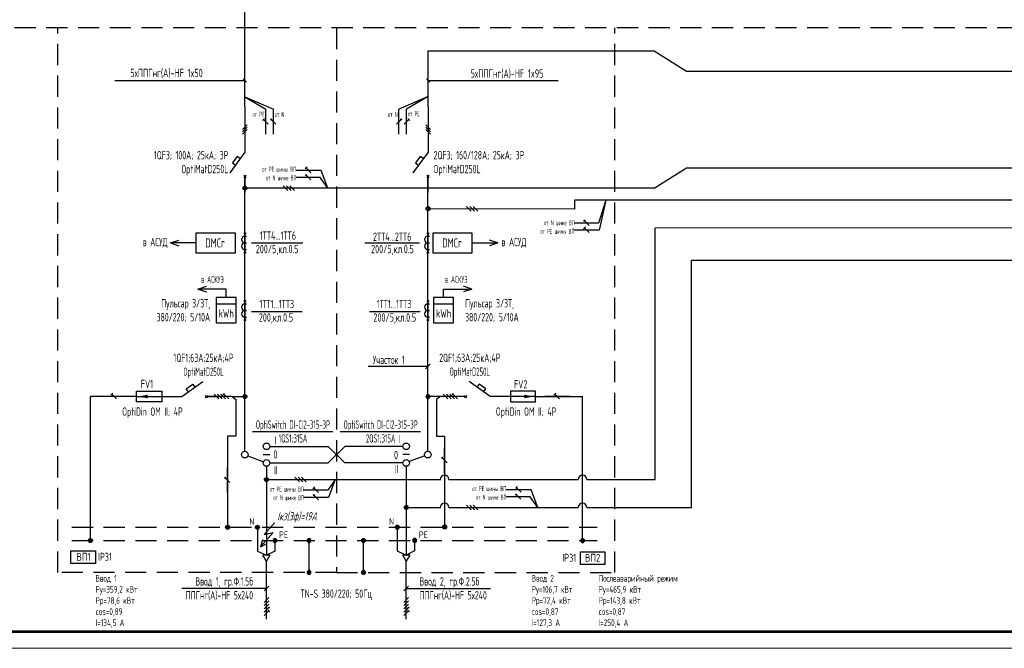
# Model space of a CAD drawing. Header units: millimetres. Extents: x -101899 to 582947, y -77476 to 345289.
# Tile 58 of 100: x 46227 to 75815, y 109348 to 128229. Entities that reach past the tile are written whole.
import ezdxf
from ezdxf.enums import TextEntityAlignment as Align

# ---------------------------------------------------------------- set-up
doc = ezdxf.new("R2010")
doc.units = ezdxf.units.MM
doc.linetypes.add('штриховая2', pattern=[9.525, 6.35, -3.175])
doc.layers.add('текст', color=7, linetype='Continuous', lineweight=20)
doc.layers.add('ФОРМАТ', color=7, linetype='Continuous', lineweight=18)
doc.styles.add('$_Electrical_gost', font='cs_gost2304.shx', dxfattribs={"width": 0.8})
doc.styles.add('$_ГОСТ.15', font='gost-uw.shx', dxfattribs={"oblique": 15})
doc.styles.add('Electrical_gost', font='cs_gost2304.shx', dxfattribs={"height": 250})
doc.styles.add('ЕСКД', font='cs_gost2304.shx', dxfattribs={"oblique": 15, "height": 2.5})

# ---------------------------------------------------------------- blocks, each defined once
blk = doc.blocks.new('*U34')
at = {"layer": 'ФОРМАТ'}
blk.add_lwpolyline([(1188, 420), (1188, 0), (0, 0), (0, 420)], close=True, dxfattribs=at)
at = {"layer": 'ФОРМАТ', "lineweight": 53}
blk.add_lwpolyline([(20, 415), (20, 5), (1183, 5), (1183, 415)], close=True, dxfattribs=at)
blk = doc.blocks.new('Автоматический выключатель QF')
for p, q in [((0, 20.9), (0, 25.74)), ((-0.35, 20.55), (0.35, 21.25)), ((-0.35, 21.25), (0.35, 20.55)), ((0, 13.6), (-4.55, 19.89)), ((0, 0), (0, 13.6))]:
    blk.add_line(p, q)
blk.add_lwpolyline([(-1.42, 15.56), (-2.35, 14.9), (-3.76, 16.88), (-2.85, 17.53)])
at = {"style": 'Electrical_gost', "width": 0.8, "flags": 8}
for tag, p in [('QF', (-1.86, 23.27)), ('ХАРАКТЕРИСТИКА_И_ТОК', (-1.86, 11.14)), ('ОТКЛЮЧАЮЩАЯ_СПОСОБНОСТЬ', (-1.86, 7.64)), ('МАРКА', (-1.86, 4.14))]:
    blk.add_attdef(tag, text='', height=2.5, dxfattribs=at).set_placement(p, align=Align.MIDDLE_RIGHT)
blk = doc.blocks.new('Точка соединения')
blk.add_hatch(color=256).paths.add_polyline_path([(0.6, 0, 1), (-0.6, 0, 1)])
blk.add_hatch(color=256).paths.add_polyline_path([(0.6, 0, 1), (-0.6, 0, 1)])
blk.add_circle((0, 0), 0.6)
blk.add_circle((0, 0), 0.6)
blk = doc.blocks.new('Трансформатор тока TA')
h = blk.add_hatch(color=256)
h.dxf.hatch_style = 1
h.paths.add_polyline_path([(-0.2, 5.76, 1), (0.2, 5.76, 1)])
h = blk.add_hatch(color=256)
h.dxf.hatch_style = 1
h.paths.add_polyline_path([(0.2, 0, 1), (-0.2, 0, 1)])
for p, q in [((0, 5.76), (0, 0)), ((0, 4.88), (0.5, 4.88)), ((0, 2.88), (0.5, 2.88)), ((0, 0.88), (0.5, 0.88))]:
    blk.add_line(p, q)
for centre in [(0, 5.76), (0, 5.76), (0, 0)]:
    blk.add_circle(centre, 0.2)
for centre in [(0, 3.88), (0, 1.88)]:
    blk.add_arc(centre, 1, 90, 270)
blk = doc.blocks.new('*U13')
h = blk.add_hatch(color=256)
h.dxf.hatch_style = 1
h.paths.add_polyline_path([(0.86, 0.71, 1), (0.56, 0.71, 1)])
h = blk.add_hatch(color=256)
h.dxf.hatch_style = 1
h.paths.add_polyline_path([(0.86, 0.71, 1), (0.56, 0.71, 1)])
for p, q in [((0, -3.75), (0, 3.75)), ((-0.71, -0.71), (0.71, 0.71))]:
    blk.add_line(p, q)
blk.add_circle((0.71, 0.71), 0.15)
blk.add_circle((0.71, 0.71), 0.15)
blk = doc.blocks.new('*U12')
for p, q in [((0, -3.75), (0, 3.75)), ((-0.71, -0.71), (0.71, 0.71)), ((0.99, 0.42), (0.42, 0.99))]:
    blk.add_line(p, q)
blk = doc.blocks.new('*U18')
for p, q in [((0, -3.75), (0, 3.75)), ((0.71, 1.71), (-0.71, 0.29)), ((0.71, 0.71), (-0.71, -0.71)), ((0.71, -0.29), (-0.71, -1.71))]:
    blk.add_line(p, q)
blk = doc.blocks.new('*U28')
for p, q in [((0, -3.75), (0, 3.75)), ((-0.71, -0.71), (0.71, 0.71))]:
    blk.add_line(p, q)
blk = doc.blocks.new('*U15')
h = blk.add_hatch(color=256)
h.dxf.hatch_style = 1
h.paths.add_polyline_path([(0.86, -0.29, 1), (0.56, -0.29, 1)])
for p, q in [((0, -3.75), (0, 3.75)), ((0.71, 2.71), (-0.71, 1.29)), ((0.71, 1.71), (-0.71, 0.29)), ((0.71, 0.71), (-0.71, -0.71)), ((0.71, -0.29), (-0.71, -1.71)), ((0.71, -1.29), (-0.71, -2.71)), ((0.99, -1.58), (0.42, -1.01))]:
    blk.add_line(p, q)
blk.add_circle((0.71, -0.29), 0.15)

msp = doc.modelspace()

# ---------------------------------------------------------------- hatches: boundary and pattern name
h = msp.add_hatch(color=256)
h.dxf.hatch_style = 1
h.paths.add_polyline_path([(54836.6, 123573.8, 1), (54836.6, 123543.8, 1)])
h = msp.add_hatch(color=256)
h.dxf.hatch_style = 1
h.paths.add_polyline_path([(54836.6, 123573.8, 1), (54836.6, 123543.8, 1)])
h = msp.add_hatch(color=256)
h.dxf.hatch_style = 1
h.paths.add_polyline_path([(63197.9, 122206.8, 1), (63197.9, 122176.8, 1)])
h = msp.add_hatch(color=256)
h.dxf.hatch_style = 1
h.paths.add_polyline_path([(63197.9, 122206.8, 1), (63197.9, 122176.8, 1)])
h = msp.add_hatch(color=256)
h.dxf.hatch_style = 1
h.paths.add_polyline_path([(52365.2, 116995.3, 1), (52365.2, 116965.3, 1)])
h = msp.add_hatch(color=256)
h.dxf.hatch_style = 1
h.paths.add_polyline_path([(52365.2, 116995.3, 1), (52365.2, 116965.3, 1)])
h = msp.add_hatch(color=256)
h.dxf.hatch_style = 1
h.paths.add_polyline_path([(59240.9, 116995.3, 1), (59240.9, 116965.3, 1)])
h = msp.add_hatch(color=256)
h.dxf.hatch_style = 1
h.paths.add_polyline_path([(59240.9, 116995.3, 1), (59240.9, 116965.3, 1)])
h = msp.add_hatch(color=256)
h.dxf.hatch_style = 1
h.paths.add_polyline_path([(55064.5, 113965.9, 1), (55064.5, 113935.9, 1)])
h = msp.add_hatch(color=256)
h.dxf.hatch_style = 1
h.paths.add_polyline_path([(55064.5, 113965.9, 1), (55064.5, 113935.9, 1)])
h = msp.add_hatch(color=256)
h.dxf.hatch_style = 1
h.paths.add_polyline_path([(61149.6, 113980.1, 1), (61149.6, 113950.1, 1)])
h = msp.add_hatch(color=256)
h.dxf.hatch_style = 1
h.paths.add_polyline_path([(61149.6, 113980.1, 1), (61149.6, 113950.1, 1)])

# ---------------------------------------------------------------- linework, layer by layer
at = {"linetype": 'штриховая2', "ltscale": 100}
for p, q in [((117194.8, 127980), (18847.6, 127980)), ((47797.1, 112984.3), (63582.2, 112984.3)), ((47797.1, 112585.1), (63582.2, 112585.1))]:
    msp.add_line(p, q, dxfattribs=at)
for p, q in [((58499.2, 125614.2), (58499.2, 127290)), ((53042.5, 126353), (52944.1, 126451.4)), ((58551.1, 126353), (58452.7, 126451.4)), ((52993.3, 125614.2), (52993.3, 124254.1)), ((58499.2, 125614.2), (58499.2, 124254.1)), ((53064, 125075.6), (52922.6, 124934.2)), ((53064, 125004.9), (52922.6, 124863.4)), ((53064, 124934.2), (52922.6, 124792.7)), ((58428.5, 125075.6), (58569.9, 124934.2)), ((58428.5, 125004.9), (58569.9, 124863.4)), ((58428.5, 124934.2), (58569.9, 124792.7)), ((52993.3, 124254.1), (52538, 123625.5)), ((58499.2, 124254.1), (58043.9, 123625.5)), ((52958, 123559.4), (53028.7, 123488.7)), ((52958, 123488.7), (53028.7, 123559.4)), ((52993.3, 123524.1), (52993.3, 123039.8)), ((54978, 123417.3), (54836.6, 123558.8)), ((58528.7, 123559.4), (58458, 123488.7)), ((58528.7, 123488.7), (58458, 123559.4)), ((58493.3, 123524.1), (58493.3, 123039.8)), ((54287.4, 123098.4), (54146, 123239.9)), ((54387.4, 123098.4), (54246, 123239.9)), ((54487.4, 123098.4), (54346, 123239.9)), ((59792.1, 122478.5), (59650.7, 122619.9)), ((59892.1, 122478.5), (59750.7, 122619.9)), ((59992.1, 122478.5), (59850.7, 122619.9)), ((63339.3, 122050.3), (63197.9, 122191.8)), ((53197.4, 121522.5), (54738.4, 121522.5)), ((56598.9, 121522.5), (58240.9, 121522.5)), ((52131.9, 119692), (52731.9, 119692)), ((58665.1, 119692), (59265, 119692)), ((53189.4, 119467.6), (54719.1, 119467.6)), ((56734.4, 119467.6), (58264.1, 119467.6)), ((52506.7, 116838.8), (52365.2, 116980.3)), ((59382.3, 116838.8), (59240.9, 116980.3)), ((61542.6, 116910.2), (61113.8, 116910.2)), ((53226.6, 115857.4), (55639.9, 115857.4)), ((55860.9, 115857.4), (58274.2, 115857.4)), ((53749.1, 115414.1), (55496.2, 115414.1)), ((55996.2, 114914.1), (55496.2, 115414.1)), ((55496.2, 114914.1), (55996.2, 115414.1)), ((55996.2, 115414.1), (55496.2, 114914.1)), ((57743.3, 115414.1), (55996.2, 115414.1)), ((53086.7, 115128.2), (53550, 114950)), ((53543.3, 115164.1), (53743.3, 115164.1)), ((57943.3, 115164.1), (57743.3, 115164.1)), ((58399.4, 115129.9), (57932.3, 114959.8)), ((53643.3, 114814.1), (53643.3, 112143.3)), ((53749.1, 114914.1), (55496.2, 114914.1)), ((57743.3, 114914.1), (55996.2, 114914.1)), ((57843.3, 114817.2), (57843.3, 112146.5)), ((54639.1, 114344.2), (54497.7, 114485.6)), ((54739.1, 114344.2), (54597.7, 114485.6)), ((54839.1, 114344.2), (54697.7, 114485.6)), ((55092.8, 114195), (55036.2, 114138.4)), ((55205.9, 114025.3), (55064.5, 114166.7)), ((55205.9, 113809.5), (55064.5, 113950.9)), ((61291, 113823.7), (61149.6, 113965.1)), ((59792.7, 113504.8), (59651.3, 113646.2)), ((59892.7, 113504.8), (59751.3, 113646.2)), ((59992.7, 113504.8), (59851.3, 113646.2)), ((53748.3, 112142.8), (53538.3, 112142.8)), ((53643.3, 111961), (53538.3, 112142.8)), ((53748.3, 112142.8), (53643.3, 111961)), ((57948.3, 112144.9), (57738.3, 112144.9)), ((57843.3, 111963), (57738.3, 112144.9)), ((57948.3, 112144.9), (57843.3, 111963)), ((53643.3, 110765.8), (53643.3, 111961)), ((57843.3, 110767.9), (57843.3, 111963)), ((53572.6, 111070.1), (53714, 111211.5)), ((53643.3, 110411.5), (53643.3, 111205.1)), ((57843.3, 110455.1), (57843.3, 111205.1))]:
    msp.add_line(p, q)
for points in [[(52993.3, 125614.2), (52993.3, 129050.2)], [(58499.2, 127290), (65294.9, 127290)], [(65294.9, 127290), (66264.9, 126679.1), (104314.9, 126679.1)], [(49085.2, 126402.2), (52993.3, 126402.2)], [(58501.9, 126402.2), (62410, 126402.2)], [(52993.3, 125909.4), (53626.3, 125536.9)], [(52993.3, 125909.4), (53855.4, 125536.9)], [(58481.6, 125909.4), (57619.4, 125536.9)], [(58481.6, 125909.4), (57848.6, 125536.9)], [(52851, 124057.7), (52758.3, 124124), (52617.3, 123926.7), (52708.4, 123860.7)], [(58356.9, 124057.7), (58264.1, 124124), (58123.1, 123926.6), (58214.2, 123860.7)], [(55483.1, 123169.1), (55282.3, 123703.8), (54937.4, 123703.8)], [(65294.9, 123169.1), (66264.9, 123780), (104314.9, 123780)], [(52993.3, 115264.1), (52993.3, 123524.1)], [(55483.1, 123169.1), (55255, 123488), (54532.3, 123488)], [(58493.3, 115264.1), (58493.3, 123524.1)], [(65294.9, 123169.1), (53001.8, 123169.1)], [(104314.9, 122812.8), (62899.8, 122812.8), (62899.8, 122542.2), (58493.3, 122552.2)], [(63844.4, 122812.8), (63616.3, 122121), (62893.6, 122121)], [(63844.4, 122812.8), (63643.6, 121905.3), (63298.7, 121905.3)], [(63268.9, 114414.9), (65323.6, 114414.9), (65323.6, 121968.2)], [(104314.9, 121974.3), (65323.6, 121968.2)], [(50754.8, 121522.5), (51006.9, 121606.1)], [(60592.6, 121522.5), (60340.5, 121606.1)], [(51530, 121522.5), (50754.8, 121522.5)], [(50754.8, 121522.5), (51006.9, 121438.9)], [(59817.3, 121522.5), (60592.6, 121522.5)], [(60592.6, 121522.5), (60340.5, 121438.9)], [(63271.1, 113575.5), (66418.8, 113575.5), (66418.8, 121001.1)], [(66418.8, 121001.1), (104314.9, 121001.1)], [(51584.1, 120138.2), (51836.2, 120221.8)], [(52431.9, 119881), (52432.4, 120138.2), (51584.1, 120138.2)], [(51584.1, 120138.2), (51836.2, 120054.6)], [(58965.9, 119881), (58965.5, 120138.2), (59813.7, 120138.2)], [(59813.7, 120138.2), (59561.7, 120221.8)], [(59813.7, 120138.2), (59561.7, 120054.6)], [(58493.3, 117813), (56701.7, 117813)], [(48351.1, 112585.1), (48351.1, 116909.5)], [(49741.6, 116909.5), (48351.1, 116909.5)], [(52609.6, 116909.5), (52724.4, 116818.7), (52724.4, 115722.7), (52475.1, 115722.7), (52475.1, 112988.8)], [(52613.6, 116909.5), (52993.3, 116909.5)], [(58825.6, 116909.5), (58493.3, 116909.5)], [(58862.1, 116909.5), (58747.3, 116818.7), (58747.3, 115722.7), (58996.6, 115722.7), (58996.6, 112988.8)], [(61720.5, 116909.5), (63137.2, 116909.6)], [(63141.3, 112585.1), (63137.2, 116909.6)], [(53643.3, 114414.9), (58881, 114414.9)], [(55711.1, 114414.9), (55483, 114096), (54760.2, 114096)], [(55711.1, 114414.9), (55510.2, 113880.2), (54762.4, 113880.2)], [(59126.4, 114414.9), (63009.3, 114414.9)], [(61796.2, 113575.5), (61595.3, 114110.2), (61250.4, 114110.2)], [(61796.2, 113575.5), (61568.1, 113894.4), (60845.3, 113894.4)], [(57843.3, 113575.5), (58879.1, 113575.5)], [(59126.4, 113575.5), (63011.5, 113575.5)], [(53883, 113111.9), (53573.4, 112762.5), (53848, 112823.1), (53462.8, 112396.4), (53661.3, 112491.8)], [(53372.7, 112983.6), (53372.7, 112269.6), (53643.3, 112143.3)], [(57572.7, 112986.2), (57572.7, 112272.2), (57843.3, 112145.9)], [(53528.2, 112601.2), (53462.8, 112396.4)], [(53895.3, 112585.1), (53895.3, 112269.6), (53643.3, 112142.8)], [(54923.6, 111625.1), (54923.6, 112585.1)], [(56558.5, 111625.1), (56558.5, 112585.1)], [(58095.3, 112587.7), (58095.3, 112272.2), (57843.3, 112145.4)], [(53643.3, 111140.8), (51100.9, 111140.8)], [(57843.3, 111140.8), (60378, 111140.8)]]:
    msp.add_lwpolyline(points)
for points in [[(55746.2, 111625.1), (47377.6, 111625.1), (47377.6, 127980)], [(55744.9, 127980), (55744.9, 111625.1)], [(55746.4, 111625.1), (64108.3, 111625.1), (64108.3, 127980)]]:
    msp.add_lwpolyline(points, dxfattribs=at)
for points in [[(51530, 121826.2), (52697.9, 121826.2), (52697.9, 121218.8), (51530, 121218.8)], [(58649.5, 121826.2), (59817.3, 121826.2), (59817.3, 121218.8), (58649.5, 121218.8)], [(52731.9, 119881), (52131.9, 119881), (52131.9, 119121.8), (52731.9, 119121.8)], [(59265, 119881), (58665.1, 119881), (58665.1, 119121.8), (59265, 119121.8)], [(50495.3, 116749.5), (49741.6, 116749.5), (49741.6, 117069.6), (50495.3, 117069.6)], [(60971, 116749.5), (61724.7, 116749.5), (61724.7, 117069.6), (60971, 117069.6)], [(47762.9, 112276), (48502.3, 112273.9), (48502.3, 111893.3), (47762.9, 111895.4)], [(63075.4, 112245.9), (63814.8, 112243.8), (63814.8, 111863.2), (63075.4, 111865.4)]]:
    msp.add_lwpolyline(points, close=True)
for points in [[(49812.3, 116910.2, 2.5, 112.5, 0), (50073.5, 116910.2, 112.5, 112.5, 0)], [(61654, 116910.2, 2.5, 112.5, 0), (61392.8, 116910.2, 112.5, 112.5, 0)]]:
    msp.add_lwpolyline(points, format="xyseb")
for centre, radius in [((54836.6, 123558.8), 15), ((54836.6, 123558.8), 15), ((63197.9, 122191.8), 15), ((63197.9, 122191.8), 15), ((52365.2, 116980.3), 15), ((52365.2, 116980.3), 15), ((59240.9, 116980.3), 15), ((59240.9, 116980.3), 15), ((53643.3, 115414.1), 100), ((57843.3, 115414.1), 100), ((52993.3, 115164.1), 100), ((58493.3, 115164.1), 100), ((53643.3, 114914.1), 100), ((57843.3, 114914.1), 100), ((55064.5, 113950.9), 15), ((55064.5, 113950.9), 15), ((61149.6, 113965.1), 15), ((61149.6, 113965.1), 15)]:
    msp.add_circle(centre, radius)
for centre in [(58996.6, 114414.9), (63139.1, 114414.9), (58996.6, 113575.5), (63141.3, 113575.5)]:
    msp.add_arc(centre, 129.8, 0, 180)

# ---------------------------------------------------------------- block references
at = {"color": 114, "true_color": 0x139b48, "xscale": 100, "yscale": 100, "zscale": 100}
msp.add_blockref('*U34', (3782.1, 109347.8), dxfattribs=at)
at = {"yscale": 100, "zscale": 100}
for name, p, xscale in [('*U12', (53626.3, 125161.9), -100), ('*U13', (53855.4, 125161.9), -100), ('*U13', (57619.4, 125161.9), 100), ('*U12', (57848.6, 125161.9), 100), ('Точка соединения', (52993.3, 123169.1), 100), ('Точка соединения', (58501.2, 122552.1), 100), ('Трансформатор тока TA', (52993.3, 121234.5), 100), ('Трансформатор тока TA', (58493.3, 121234.5), 100), ('Трансформатор тока TA', (52993.3, 119204.6), 100), ('Трансформатор тока TA', (58493.3, 119204.6), 100), ('*U28', (58493.3, 117813), 100), ('Точка соединения', (52993.3, 116909.5), 100), ('Точка соединения', (58493.3, 116909.5), -100), ('*U13', (58996.6, 114994.4), -100), ('*U13', (52475.1, 114398.4), -100), ('Точка соединения', (53643.3, 114416.8), 100), ('Точка соединения', (57843.3, 113577.4), 100), ('Точка соединения', (52475.1, 112984.3), 100), ('Точка соединения', (53372.7, 112983.6), 100), ('Точка соединения', (57572.7, 112986.2), 100), ('Точка соединения', (58996.6, 112990.6), 100), ('Точка соединения', (48351.1, 112585.1), 100), ('Точка соединения', (53895.3, 112585.1), -100), ('Точка соединения', (54923.6, 112585.1), -100), ('Точка соединения', (56558.5, 112585.1), -100), ('Точка соединения', (58095.3, 112587.7), -100), ('Точка соединения', (63141.4, 112585.1), -100), ('Точка соединения', (54923.6, 111625.1), -100), ('Точка соединения', (56558.5, 111625.1), -100), ('*U28', (57843.3, 111140.8), 100), ('*U15', (53643.3, 110599.4), 100), ('*U15', (57843.3, 110599.4), 100)]:
    msp.add_blockref(name, p, dxfattribs=dict(at, xscale=xscale))
for name, p, xscale, rotation in [('*U12', (54907.3, 123703.8), 100, 90.00000000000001), ('*U12', (63268.6, 121905.3), 100, 90.00000000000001), ('Автоматический выключатель QF', (49741.6, 116909.5), 100, 270), ('Автоматический выключатель QF', (61720.5, 116909.5), -100, 90), ('*U12', (49062.9, 116909.5), 100, 90), ('*U18', (52238.6, 116909.5), 100, 90.00000000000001), ('*U18', (59122.3, 116909.5), 100, 90.00000000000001), ('*U12', (62381.3, 116909.5), 100, 90), ('*U12', (61220.3, 114110.2), 100, 90.00000000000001)]:
    msp.add_blockref(name, p, dxfattribs=dict(at, xscale=xscale, rotation=rotation))

# ---------------------------------------------------------------- texts
at = {"layer": 'текст', "style": '$_Electrical_gost', "width": 0.8}
for s, p in [('1ТТ4...1ТТ6', (53987.1, 121543.4)), ('2ТТ4...2ТТ6', (57420.4, 121510.4)), ('200/5,кл.0.5', (53963.7, 121139.6)), ('200/5,кл.0.5', (57428.2, 121139.6)), ('1ТТ1...1ТТ3', (53951.6, 119488.4)), ('1ТТ1...1ТТ3', (57476.1, 119488.4)), ('200,кл.0.5', (53928.2, 119084.6)), ('200/5,кл.0.5', (57498.4, 119084.6))]:
    msp.add_text(s, height=250, dxfattribs=at).set_placement(p, align=Align.BOTTOM_CENTER)
for s, p in [('FV1', (49864.8, 117163.3)), ('FV2', (61080, 117152.2)), ('I', (53879.8, 115468.9)), ('I', (57601.9, 115506.9)), ('0', (53852.3, 115046.6)), ('0', (57476.2, 115027.2)), ('II', (53868, 114569.7)), ('II', (57491.8, 114607.7))]:
    msp.add_text(s, height=250, dxfattribs=at).set_placement(p)
at = {"layer": 'текст', "linetype": 'Continuous', "style": '$_ГОСТ.15', "width": 0.8}
for p in [(48467.6, 111976.8), (62418, 111946.8)]:
    msp.add_text(' IP31', height=240, dxfattribs=at).set_placement(p)
at = {"layer": 'текст', "style": '$_Electrical_gost'}
for s, insert, char_height, width, attachment_point in [('5хППГнг(А)-HF 1x50', (51727.1, 126617.1), 250, 2787.298, 6), ('5хППГнг(А)-HF 1x95', (59779.2, 126600), 250, 2709.665, 4), ('{\\W0.7;от РЕ}', (53586.8, 125387.8), 150, 371.445, 6), ('{\\W0.7;от N }', (54181, 125381.7), 150, 309.762, 6), ('{\\W0.7;от N }', (57293.9, 125381.7), 150, 309.762, 4), ('{\\W0.7;от РЕ}', (57888.1, 125403.4), 150, 371.445, 4), ('{\\W0.7;1QF3; 100A; 25кА; 3Р\\POptiMatD250L}', (52495.8, 123913.7), 250, 2338.421, 6), ('{\\W0.7;2QF3; 160/128A; 25кА; 3Р\\POptiMatD250L}', (58664.9, 123913.7), 250, 2905.088, 4), ('{\\W0.7;от РЕ шины ВП}', (53513.9, 123737.3), 150, 1085.038, 4), ('{\\W0.7;от N шине ВП}', (53622.6, 123479.4), 150, 1038.717, 4), ('{\\W0.7;от N шине ВП}', (61983.9, 122129.7), 150, 1038.717, 4), ('{\\W0.7;от РЕ шины ВП}', (61875.2, 121871.8), 150, 1085.038, 4), ('{\\W0.7;в АСУД}', (50297.6, 121523.6), 250, 861.614, 5), ('{\\W0.7;в АСУД}', (61079.3, 121523.6), 250, 861.614, 5), ('{\\W0.7;в АСКУЭ}', (52019.5, 120426.2), 200, 861.614, 5), ('{\\W0.7;в АСКУЭ}', (59343.4, 120426.2), 200, 861.614, 5), ('{\\W0.7;Пульсар 3/3Т, \\P380/220; 5/10А}', (51948.7, 119492.9), 250, 1833.312, 6), ('{\\W0.7;Пульсар 3/3Т, \\P380/220; 5/10А}', (59611.8, 119492.9), 250, 1833.312, 4), ('{\\W0.7;1QF1;63A;25кА;4Р\\P\\W0.6;OptiMatD250L}', (51750.4, 117828.1), 250, 2096.13, 5), ('{\\W0.7;Участок 1}', (57319.5, 118013.9), 250, 1683.438, 5), ('{\\W0.7;2QF1;63A;25кА;4Р\\P\\W0.6;OptiMatD250L}', (59752, 117828.1), 250, 2096.13, 5), ('{\\W0.7;OptiDin OM II; 4Р}', (50215.5, 116421.2), 250, 1847.238, 5), ('{\\W0.7;OptiDin OM II; 4Р}', (61444.9, 116421.2), 250, 1847.238, 5), ('{\\W0.6;OptiSwitch DI-Сі2-315-3P\\P1QS1;315A\\W0.7; }', (54438.9, 115850.8), 250, 2539.648, 5), ('{\\W0.6;OptiSwitch DI-Сі2-315-3P\\P2QS1;315A\\W0.7; }', (57073.2, 115850.8), 250, 2539.648, 5), ('{\\W0.7;от РЕ шины ВП}', (59826.9, 114143.7), 150, 1085.038, 4), ('{\\W0.7;от РЕ шины ВП}', (53741.9, 114129.5), 150, 1085.038, 4), ('{\\W0.7;от N шине ВП}', (53850.6, 113871.6), 150, 1038.717, 4), ('{\\W0.7;от N шине ВП}', (59935.7, 113885.8), 150, 1038.717, 4), ('{\\C0;Послеаварийный режим\\PРу=465,9 кВт\\PРр=143,8 кВт\\Pcos=0,87\\PI=250,4 А}', (63623.7, 110760.1), 200, 2458.502, 4), ('{\\C0;Ввод 1\\PРу=359,2 кВт\\PРр=78,6 кВт\\Pcos=0,89\\PI=134,5 А}', (48506.1, 110760.1), 200, 1694.957, 4), ('{\\W0.7;Ввод 1, гр.Ф.1.5б\\P ППГнг(А)-HF 5х240}', (53240.3, 111136.4), 250, 2829.393, 6), ('{\\W0.7;Ввод 2, гр.Ф.2.5б\\PППГнг(А)-HF 5х240}', (58241.4, 111136.4), 250, 2176.725, 4), ('{\\C0;Ввод 2\\PРу=106,7 кВт\\PРр=72,4 кВт\\Pcos=0,87\\PI=127,3 А}', (61612.7, 110760.1), 200, 1694.957, 4), ('{\\W0.7;TN-S 380/220; 50Гц}', (55735.9, 110955.8), 250, 2593.911, 5)]:
    msp.add_mtext(s, dxfattribs=dict(at, insert=insert, char_height=char_height, width=width, attachment_point=attachment_point))
at = {"layer": 'текст', "linetype": 'Continuous', "char_height": 276, "width": 690.805, "attachment_point": 4, "style": '$_Electrical_gost'}
for insert in [(51808, 121524.8), (58927.5, 121524.8)]:
    msp.add_mtext('{\\W0.8;DMCr}', dxfattribs=dict(at, insert=insert))
at = {"layer": 'текст', "char_height": 250, "attachment_point": 5, "style": '$_Electrical_gost'}
for insert in [(52431.9, 119406.9), (58965, 119406.9)]:
    msp.add_mtext('{\\W0.8;kWh}', dxfattribs=dict(at, insert=insert))
at = {"layer": 'текст', "linetype": 'штриховая2', "insert": (55152.5, 113280), "char_height": 250, "width": 1652.029, "attachment_point": 6, "style": 'ЕСКД'}
msp.add_mtext('{\\W0.8;Iкз(3ф)=19А}', dxfattribs=at)
at = {"layer": 'текст', "linetype": 'Continuous', "char_height": 240, "width": 1172.897, "attachment_point": 5, "line_spacing_factor": 0.892432, "style": '$_ГОСТ.15'}
for s, insert in [('\\A1;{\\Q0;ВП1}', (48145, 112095)), ('\\A1;{\\Q0;ВП2}', (63443.6, 112065))]:
    msp.add_mtext(s, dxfattribs=dict(at, insert=insert))
at = {"layer": 'ФОРМАТ', "style": 'Electrical_gost'}
for s, p in [('N', (53201.5, 113057.5)), ('N', (57401.5, 113060.1)), ('PE', (54157.5, 112660.2)), ('PE', (58357.5, 112662.8))]:
    msp.add_text(s, height=200, dxfattribs=at).set_placement(p, align=Align.CENTER)

doc.saveas('drawing.dxf')
